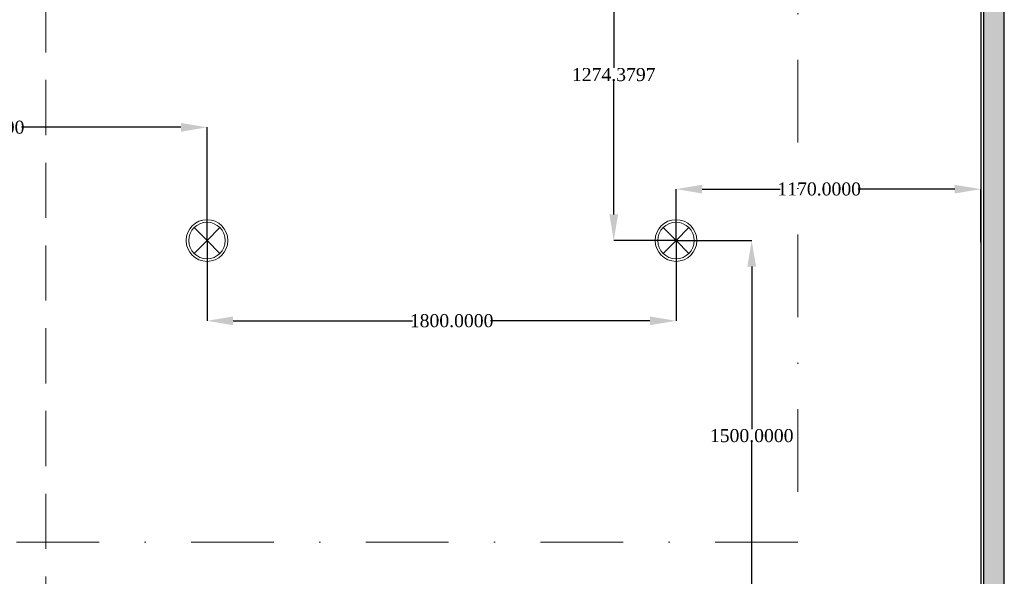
# Model space of a CAD drawing. Header units: millimetres. Extents: x 0 to 88385, y 0 to 41127.
# Tile 132 of 244: x 61307 to 65086, y 30225 to 32361. Entities that reach past the tile are written whole.
import ezdxf

# ---------------------------------------------------------------- set-up
doc = ezdxf.new("R2010")
doc.units = ezdxf.units.MM
doc.header["$MEASUREMENT"] = 0
doc.linetypes.add('Dot & Dashed', pattern=[670.277762, 317.5, -176.388889, 0, -176.388874])
doc.linetypes.add('Hidden', pattern=[317.5, 211.666667, -105.833333])
for name, color, linetype in [('- განათება', 7, 'Continuous'), ('Marker - Section', 7, 'Continuous'), ('New_Structural - Bearing', 7, 'Continuous'), ('Structural - Bearing', 7, 'Continuous')]:
    doc.layers.add(name, color=color, linetype=linetype)
for name, color, linetype, lineweight, true_color in [('Marker - Section_Pen_No__108', 7, 'Continuous', 13, 0xfd8379), ('New_Interior - Lamp_Pen_No__77', 7, 'Continuous', 20, 0xffeb28), ('New_Structural - Bearing_Pen_No__5', 7, 'Continuous', 25, 0x40a5ff), ('New_Structural - Bearing_Pen_No__57', 7, 'Continuous', 25, 0xdcd214), ('Structural - Bearing_Pen_No__81', 7, 'Continuous', 20, 0x6a6a6a)]:
    doc.layers.add(name, color=color, linetype=linetype, lineweight=lineweight, true_color=true_color)
doc.styles.get("Standard").update_dxf_attribs({"font": 'sylfaen.ttf'})
doc.dimstyles.get("Standard").update_dxf_attribs({"dimtxt": 0.18, "dimasz": 0.18, "dimexe": 0.18, "dimexo": 0.0625, "dimgap": 0.09, "dimtad": 0, "dimtih": 1, "dimtoh": 1, "dimdec": 4, "dimzin": 0, "dimdsep": 46, "dimtxsty": 'Standard', "dimcen": 0.09, "dimadec": 0, "dimazin": 0, "dimtfac": 1, "dimtdec": 4, "dimtofl": 0, "dimtmove": 0, "dimatfit": 3, "dimfxl": 1, "dimtolj": 1, "dimtzin": 0, "dimarcsym": 0})

# ---------------------------------------------------------------- blocks, each defined once
blk = doc.blocks.new('Wall_61', base_point=(-19144.8, 39238))
at = {"layer": 'New_Structural - Bearing_Pen_No__57', "linetype": 'Continuous', "lineweight": 25, "true_color": 0xdcd214}
blk.add_hatch(color=52, dxfattribs=at).paths.add_polyline_path([(-19234.8, 22933.6), (-19154.8, 22933.6), (-19154.8, 33093.1), (-19234.8, 33093.1)])
at = {"layer": 'New_Structural - Bearing_Pen_No__5', "color": 161, "linetype": 'Continuous', "lineweight": 25, "true_color": 0x40a5ff}
for p, q in [((-19234.8, 33093.1), (-19234.8, 22933.6)), ((-19154.8, 22933.6), (-19154.8, 33093.1))]:
    blk.add_line(p, q, dxfattribs=at)
at = {"layer": 'New_Structural - Bearing_Pen_No__5', "color": 161, "linetype": 'Continuous', "lineweight": 25, "true_color": 0x40a5ff, "flags": 128}
blk.add_lwpolyline([(-19244.8, 32788), (-19244.8, 22943.6)], dxfattribs=at)
blk = doc.blocks.new('Beam_5', base_point=(-23008.8, 14663))
at = {"layer": 'Structural - Bearing_Pen_No__81', "color": 251, "linetype": 'Hidden', "lineweight": 20, "true_color": 0x6a6a6a}
blk.add_line((-22833.8, 26838), (-22833.8, 32488), dxfattribs=at)
blk = doc.blocks.new('Cutting Plane_2', base_point=(3944.3, 35559.3))
at = {"layer": 'Marker - Section_Pen_No__108', "color": 11, "linetype": 'Dot & Dashed', "lineweight": 13, "true_color": 0xfd8379}
for p, q in [((-19947.3, 35559.3), (-19947.3, 30356.7)), ((-19947.3, 30356.7), (-47933.8, 30356.7))]:
    blk.add_line(p, q, dxfattribs=at)
blk = doc.blocks.new('Recessed Spot')
at = {"layer": 'New_Interior - Lamp_Pen_No__77', "color": 2, "linetype": 'Continuous', "lineweight": 20, "true_color": 0xffeb28}
for q in [(-49.5, 49.5), (49.5, 49.5), (-49.5, -49.5), (49.5, -49.5)]:
    blk.add_line((0, 0), q, dxfattribs=at)
at = {"layer": 'New_Interior - Lamp_Pen_No__77', "color": 2, "linetype": 'Continuous', "lineweight": 20, "true_color": 0xffeb28, "flags": 128}
blk.add_lwpolyline([(80, 0, 1), (-80, 0, 1)], format="xyb", close=True, dxfattribs=at)
at = {"layer": 'New_Interior - Lamp_Pen_No__77', "color": 2, "linetype": 'Continuous', "lineweight": 20, "true_color": 0xffeb28}
blk.add_circle((0, 0), 70, dxfattribs=at)
blk = doc.blocks.new('*D714')
at = {"layer": '- განათება', "color": 0, "lineweight": -2, "transparency": 16777216}
for p, q in [((63825.5, 31513.7), (63825.5, 31711)), ((63925.5, 31710.9), (64225.5, 31710.9)), ((64895.5, 31710.9), (64524.8, 31710.9)), ((64995.5, 31507.4), (64995.5, 31711))]:
    blk.add_line(p, q, dxfattribs=at)
at = {"layer": '- განათება', "color": 0, "transparency": 16777216}
for points in [[(63925.5, 31727.5), (63925.5, 31694.2), (63825.5, 31710.9)], [(64895.5, 31727.5), (64895.5, 31694.2), (64995.5, 31710.9)]]:
    blk.add_solid(points, dxfattribs=at)
at = {"layer": 'Defpoints', "color": 0, "transparency": 16777216}
for p in [(63825.5, 31710.9), (63825.5, 31513.6), (64995.5, 31507.4)]:
    blk.add_point(p, dxfattribs=at)
at = {"layer": '- განათება', "color": 0, "transparency": 16777216, "insert": (64375.1, 31710.9), "char_height": 50, "attachment_point": 5}
blk.add_mtext('\\A1;{\\fSylfaen|b0|i0|c0|p18;1170.0000}', dxfattribs=at)
blk = doc.blocks.new('*D715')
at = {"layer": '- განათება', "color": 0, "lineweight": -2, "transparency": 16777216}
for p, q in [((64084.4, 32788), (63586.3, 32788)), ((63586.5, 32688), (63586.5, 32175.7)), ((63586.5, 31613.6), (63586.5, 32124.3)), ((63825.4, 31513.6), (63586.3, 31513.6))]:
    blk.add_line(p, q, dxfattribs=at)
at = {"layer": '- განათება', "color": 0, "transparency": 16777216}
for points in [[(63569.8, 32688), (63603.2, 32688), (63586.5, 32788)], [(63569.8, 31613.6), (63603.2, 31613.6), (63586.5, 31513.6)]]:
    blk.add_solid(points, dxfattribs=at)
at = {"layer": 'Defpoints', "color": 0, "transparency": 16777216}
for p in [(64084.5, 32788), (63586.5, 31513.6), (63825.5, 31513.6)]:
    blk.add_point(p, dxfattribs=at)
at = {"layer": '- განათება', "color": 0, "transparency": 16777216, "insert": (63586.5, 32150), "char_height": 50, "attachment_point": 5}
blk.add_mtext('\\A1;{\\fSylfaen|b0|i0|c0|p18;1274.3797}', dxfattribs=at)
blk = doc.blocks.new('*D727')
at = {"layer": '- განათება', "color": 0, "lineweight": -2, "transparency": 16777216}
for p, q in [((60225.5, 31513.7), (60225.5, 31948.2)), ((60325.5, 31948), (61014.6, 31948)), ((61925.5, 31948), (61313.9, 31948)), ((62025.5, 31513.7), (62025.5, 31948.2))]:
    blk.add_line(p, q, dxfattribs=at)
at = {"layer": '- განათება', "color": 0, "transparency": 16777216}
for points in [[(60325.5, 31964.7), (60325.5, 31931.3), (60225.5, 31948)], [(61925.5, 31964.7), (61925.5, 31931.3), (62025.5, 31948)]]:
    blk.add_solid(points, dxfattribs=at)
at = {"layer": 'Defpoints', "color": 0, "transparency": 16777216}
for p in [(60225.5, 31948), (60225.5, 31513.6), (62025.5, 31513.6)]:
    blk.add_point(p, dxfattribs=at)
at = {"layer": '- განათება', "color": 0, "transparency": 16777216, "insert": (61164.3, 31948), "char_height": 50, "attachment_point": 5}
blk.add_mtext('\\A1;{\\fSylfaen|b0|i0|c0|p18;1800.0000}', dxfattribs=at)
blk = doc.blocks.new('*D728')
at = {"layer": '- განათება', "color": 0, "lineweight": -2, "transparency": 16777216}
for p, q in [((62025.5, 31513.5), (62025.5, 31205.3)), ((63825.5, 31513.5), (63825.5, 31205.3)), ((62125.5, 31205.5), (62814.6, 31205.5)), ((63725.5, 31205.5), (63113.9, 31205.5))]:
    blk.add_line(p, q, dxfattribs=at)
at = {"layer": '- განათება', "color": 0, "transparency": 16777216}
for points in [[(62125.5, 31222.2), (62125.5, 31188.8), (62025.5, 31205.5)], [(63725.5, 31222.2), (63725.5, 31188.8), (63825.5, 31205.5)]]:
    blk.add_solid(points, dxfattribs=at)
at = {"layer": 'Defpoints', "color": 0, "transparency": 16777216}
for p in [(62025.5, 31513.6), (63825.5, 31513.6), (62025.5, 31205.5)]:
    blk.add_point(p, dxfattribs=at)
at = {"layer": '- განათება', "color": 0, "transparency": 16777216, "insert": (62964.3, 31205.5), "char_height": 50, "attachment_point": 5}
blk.add_mtext('\\A1;{\\fSylfaen|b0|i0|c0|p18;1800.0000}', dxfattribs=at)
blk = doc.blocks.new('*D729')
at = {"layer": '- განათება', "color": 0, "lineweight": -2, "transparency": 16777216}
for p, q in [((63825.6, 31513.6), (64116.2, 31513.6)), ((64116, 31413.6), (64116, 30790.1)), ((64116, 30113.6), (64116, 30738.9)), ((63825.6, 30013.6), (64116.2, 30013.6))]:
    blk.add_line(p, q, dxfattribs=at)
at = {"layer": '- განათება', "color": 0, "transparency": 16777216}
for points in [[(64099.3, 31413.6), (64132.7, 31413.6), (64116, 31513.6)], [(64099.3, 30113.6), (64132.7, 30113.6), (64116, 30013.6)]]:
    blk.add_solid(points, dxfattribs=at)
at = {"layer": 'Defpoints', "color": 0, "transparency": 16777216}
for p in [(63825.5, 31513.6), (63825.5, 30013.6), (64116, 30013.6)]:
    blk.add_point(p, dxfattribs=at)
at = {"layer": '- განათება', "color": 0, "transparency": 16777216, "insert": (64116, 30764.5), "char_height": 50, "attachment_point": 5}
blk.add_mtext('\\A1;{\\fSylfaen|b0|i0|c0|p18;1500.0000}', dxfattribs=at)

msp = doc.modelspace()

# ---------------------------------------------------------------- block references
at = {"layer": 'New_Structural - Bearing', "color": 7, "lineweight": 35}
msp.add_blockref('Wall_61', (65095.50151, 39237.98097), dxfattribs=at)
at = {"layer": 'Structural - Bearing', "color": 251, "lineweight": 20, "true_color": 0x6a6a6a}
msp.add_blockref('Beam_5', (61231.5059, 14662.98097), dxfattribs=at)

# ---------------------------------------------------------------- next in the draw order: block references
at = {"layer": 'Marker - Section', "color": 11, "lineweight": 13, "true_color": 0xfd8379}
msp.add_blockref('Cutting Plane_2', (88184.57817, 35559.29591), dxfattribs=at)

# ---------------------------------------------------------------- next in the draw order: block references
at = {"layer": '- განათება', "color": 2, "linetype": 'Continuous', "lineweight": 20, "true_color": 0xffeb28, "zscale": 1000}
for p in [(62025.50151, 31513.6013), (63825.50151, 31513.6013)]:
    msp.add_blockref('Recessed Spot', p, dxfattribs=at)

# ---------------------------------------------------------------- next in the draw order: dimensions: what is measured, and where the dimension line sits
at = {"layer": '- განათება', "color": 1}
for base, p1, p2, angle, picture, middle in [((63586.49561, 31513.6013), (64084.49561, 32787.98097), (63825.50151, 31513.6013), 270, '*D715', (63586.49561, 32150)), ((60225.50151, 31948), (62025.50151, 31513.6013), (60225.50151, 31513.6013), 180, '*D727', (61164.251, 31948)), ((63825.50151, 31710.85953), (64995.50151, 31507.35953), (63825.50151, 31513.6013), 180, '*D714', (64375.13149, 31710.85953)), ((62025.50151, 31205.5), (63825.50151, 31513.6013), (62025.50151, 31513.6013), 180, '*D728', (62964.251, 31205.5)), ((64116, 30013.6013), (63825.50151, 31513.6013), (63825.50151, 30013.6013), 270, '*D729', (64116, 30764.5))]:
    dim = msp.add_linear_dim(base=base, p1=p1, p2=p2, angle=angle, text='{\\fSylfaen|b0|i0|c0|p18;<>}', dimstyle='Standard', override={"dimtxt": 50, "dimasz": 100}, dxfattribs=at)
    dim.commit()
    dim.dimension.update_dxf_attribs({"geometry": picture, "text_midpoint": middle, "dimtype": 160})

doc.saveas('drawing.dxf')
